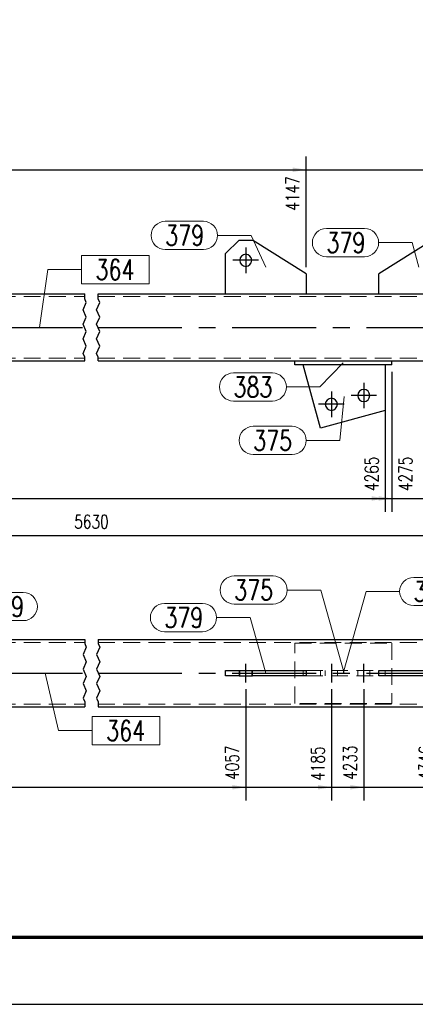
# Model space of a CAD drawing. Header units: millimetres. Extents: x -1005 to 207, y 18226 to 18896.
# Tile 4 of 50: x -715 to -656, y 18226 to 18373. Entities that reach past the tile are written whole.
import ezdxf

# ---------------------------------------------------------------- set-up
doc = ezdxf.new("R2010")
doc.units = ezdxf.units.MM
doc.header["$LTSCALE"] = 10
doc.linetypes.add('HIDDEN', pattern=[0.375, 0.25, -0.125])
doc.linetypes.add('MITTE', pattern=[2, 1.25, -0.25, 0.25, -0.25])
doc.layers.get('Defpoints').update_dxf_attribs({"color": 1})
doc.layers.add('_FORMATKA', color=8, linetype='Continuous', plot=False)
for name, color, linetype, lineweight in [('_RAMKA', 7, 'Continuous', 35), ('PS_DIM', 4, 'Continuous', 13), ('PS_Hidden', 2, 'HIDDEN', 9), ('PS_Pos', 1, 'Continuous', 15), ('PS_Shape', 161, 'Continuous', 30), ('PS_SOLID', 7, 'Continuous', 30)]:
    doc.layers.add(name, color=color, linetype=linetype, lineweight=lineweight)
doc.layers.add('PS_Mid', color=5, linetype='MITTE')
doc.styles.add('simplex', font='simplex.shx', dxfattribs={"width": 0.75})
doc.dimstyles.new('1_10_GŁ_DS1-LS10', dxfattribs={"dimtxt": 2, "dimasz": 2, "dimexe": 2, "dimexo": 1, "dimgap": 1, "dimtad": 1, "dimjust": 4, "dimdec": 0, "dimlfac": 10, "dimtxsty": 'simplex', "dimblk1": 'NONE', "dimsah": 1, "dimcen": 2, "dimclrd": 256, "dimclre": 256, "dimclrt": 3, "dimadec": 1, "dimazin": 0, "dimtfac": 1, "dimtdec": 0, "dimtmove": 2, "dimatfit": 3, "dimfxl": 1, "dimarcsym": 0})
doc.dimstyles.new('1_10_PRZ_DS1-LS10', dxfattribs={"dimtxt": 2, "dimasz": 1, "dimexe": 2, "dimexo": 5, "dimgap": 1, "dimtad": 1, "dimdec": 0, "dimlfac": 10, "dimtxsty": 'simplex', "dimblk": 'dimznak', "dimcen": 2, "dimse1": 1, "dimse2": 1, "dimclrt": 3, "dimadec": 1, "dimazin": 0, "dimtfac": 1, "dimtdec": 0, "dimtix": 1, "dimtmove": 2, "dimatfit": 3, "dimldrblk": 'dim-grot', "dimfxl": 1, "dimarcsym": 0})

# ---------------------------------------------------------------- blocks, each defined once
blk = doc.blocks.new('*D327')
at = {"layer": 'Defpoints', "color": 0, "transparency": 16777216}
for p in [(-803.74, 18321.82), (-660.11, 18321.22), (-660.11, 18301.32)]:
    blk.add_point(p, dxfattribs=at)
at = {"layer": 'PS_DIM', "lineweight": -2, "transparency": 16777216}
for p, q in [((-803.74, 18320.82), (-803.74, 18299.32)), ((-660.11, 18320.22), (-660.11, 18299.32)), ((-803.74, 18301.32), (-662.11, 18301.32))]:
    blk.add_line(p, q, dxfattribs=at)
at = {"layer": 'PS_DIM', "transparency": 16777216}
blk.add_solid([(-662.11, 18301.66), (-662.11, 18300.99), (-660.11, 18301.32)], dxfattribs=at)
at = {"layer": 'PS_DIM', "color": 3, "transparency": 16777216, "insert": (-662.13, 18304.99), "char_height": 2, "attachment_point": 5, "rotation": 90, "style": 'simplex'}
blk.add_mtext('4265', dxfattribs=at)
blk = doc.blocks.new('_None')
blk = doc.blocks.new('*D328')
at = {"layer": 'Defpoints', "color": 0, "transparency": 16777216}
for p in [(-803.74, 18321.82), (-659.11, 18321.22), (-659.11, 18301.32)]:
    blk.add_point(p, dxfattribs=at)
at = {"layer": 'PS_DIM', "lineweight": -2, "transparency": 16777216}
for p, q in [((-803.74, 18320.82), (-803.74, 18299.32)), ((-659.11, 18320.22), (-659.11, 18299.32)), ((-803.74, 18301.32), (-661.11, 18301.32))]:
    blk.add_line(p, q, dxfattribs=at)
at = {"layer": 'PS_DIM', "transparency": 16777216}
blk.add_solid([(-661.11, 18301.66), (-661.11, 18300.99), (-659.11, 18301.32)], dxfattribs=at)
at = {"layer": 'PS_DIM', "color": 3, "transparency": 16777216, "insert": (-657.09, 18304.99), "char_height": 2, "attachment_point": 5, "rotation": 90, "style": 'simplex'}
blk.add_mtext('4275', dxfattribs=at)
blk = doc.blocks.new('*D329')
at = {"layer": 'Defpoints', "color": 0, "transparency": 16777216}
for p in [(-803.74, 18321.82), (-604.08, 18321.82), (-604.08, 18301.32)]:
    blk.add_point(p, dxfattribs=at)
at = {"layer": 'PS_DIM', "lineweight": -2, "transparency": 16777216}
for p, q in [((-803.74, 18320.82), (-803.74, 18299.32)), ((-604.08, 18320.82), (-604.08, 18299.32)), ((-803.74, 18301.32), (-606.08, 18301.32))]:
    blk.add_line(p, q, dxfattribs=at)
at = {"layer": 'PS_DIM', "transparency": 16777216}
blk.add_solid([(-606.08, 18301.66), (-606.08, 18300.99), (-604.08, 18301.32)], dxfattribs=at)
at = {"layer": 'PS_DIM', "color": 3, "transparency": 16777216, "insert": (-606.1, 18304.99), "char_height": 2, "attachment_point": 5, "rotation": 90, "style": 'simplex'}
blk.add_mtext('5490', dxfattribs=at)
blk = doc.blocks.new('*D330')
at = {"layer": 'Defpoints', "color": 0, "transparency": 16777216}
for p in [(-803.74, 18321.82), (-597.08, 18321.32), (-597.08, 18301.32)]:
    blk.add_point(p, dxfattribs=at)
at = {"layer": 'PS_DIM', "lineweight": -2, "transparency": 16777216}
for p, q in [((-803.74, 18320.82), (-803.74, 18299.32)), ((-597.08, 18320.32), (-597.08, 18299.32)), ((-803.74, 18301.32), (-599.08, 18301.32))]:
    blk.add_line(p, q, dxfattribs=at)
at = {"layer": 'PS_DIM', "transparency": 16777216}
blk.add_solid([(-599.08, 18301.66), (-599.08, 18300.99), (-597.08, 18301.32)], dxfattribs=at)
at = {"layer": 'PS_DIM', "color": 3, "transparency": 16777216, "insert": (-599.1, 18304.99), "char_height": 2, "attachment_point": 5, "rotation": 90, "style": 'simplex'}
blk.add_mtext('5560', dxfattribs=at)
blk = doc.blocks.new('*D335')
at = {"layer": 'Defpoints', "color": 0, "transparency": 16777216}
for p in [(-671.91, 18350.32), (-671.91, 18334.82), (-803.74, 18321.82)]:
    blk.add_point(p, dxfattribs=at)
at = {"layer": 'PS_DIM', "lineweight": -2, "transparency": 16777216}
for p, q in [((-803.74, 18322.82), (-803.74, 18352.32)), ((-671.91, 18335.82), (-671.91, 18352.32)), ((-803.74, 18350.32), (-673.91, 18350.32))]:
    blk.add_line(p, q, dxfattribs=at)
at = {"layer": 'PS_DIM', "transparency": 16777216}
blk.add_solid([(-673.91, 18350.66), (-673.91, 18349.99), (-671.91, 18350.32)], dxfattribs=at)
at = {"layer": 'PS_DIM', "color": 3, "transparency": 16777216, "insert": (-673.93, 18346.8), "char_height": 2, "attachment_point": 5, "rotation": 90, "style": 'simplex'}
blk.add_mtext('4147', dxfattribs=at)
blk = doc.blocks.new('*D336')
at = {"layer": 'Defpoints', "color": 0, "transparency": 16777216}
for p in [(-649.08, 18350.32), (-649.08, 18337.82), (-803.74, 18321.82)]:
    blk.add_point(p, dxfattribs=at)
at = {"layer": 'PS_DIM', "lineweight": -2, "transparency": 16777216}
for p, q in [((-803.74, 18322.82), (-803.74, 18352.32)), ((-649.08, 18338.82), (-649.08, 18352.32)), ((-803.74, 18350.32), (-651.08, 18350.32))]:
    blk.add_line(p, q, dxfattribs=at)
at = {"layer": 'PS_DIM', "transparency": 16777216}
blk.add_solid([(-651.08, 18350.66), (-651.08, 18349.99), (-649.08, 18350.32)], dxfattribs=at)
at = {"layer": 'PS_DIM', "color": 3, "transparency": 16777216, "insert": (-651.1, 18346.7), "char_height": 2, "attachment_point": 5, "rotation": 90, "style": 'simplex'}
blk.add_mtext('4376', dxfattribs=at)
blk = doc.blocks.new('*D337')
at = {"layer": 'Defpoints', "color": 0, "transparency": 16777216}
for p in [(-597.08, 18350.32), (-597.08, 18332.32), (-803.74, 18321.82)]:
    blk.add_point(p, dxfattribs=at)
at = {"layer": 'PS_DIM', "lineweight": -2, "transparency": 16777216}
for p, q in [((-803.74, 18322.82), (-803.74, 18352.32)), ((-597.08, 18333.32), (-597.08, 18352.32)), ((-803.74, 18350.32), (-599.08, 18350.32))]:
    blk.add_line(p, q, dxfattribs=at)
at = {"layer": 'PS_DIM', "transparency": 16777216}
blk.add_solid([(-599.08, 18350.66), (-599.08, 18349.99), (-597.08, 18350.32)], dxfattribs=at)
at = {"layer": 'PS_DIM', "color": 3, "transparency": 16777216, "insert": (-599.1, 18346.66), "char_height": 2, "attachment_point": 5, "rotation": 90, "style": 'simplex'}
blk.add_mtext('5560', dxfattribs=at)
blk = doc.blocks.new('*D347')
at = {"layer": 'Defpoints', "color": 0, "transparency": 16777216}
for p in [(-680.91, 18273.88), (-803.74, 18270.28), (-680.91, 18258.28)]:
    blk.add_point(p, dxfattribs=at)
at = {"layer": 'PS_DIM', "lineweight": -2, "transparency": 16777216}
for p, q in [((-680.91, 18272.88), (-680.91, 18256.28)), ((-803.74, 18269.28), (-803.74, 18256.28)), ((-803.74, 18258.28), (-682.91, 18258.28))]:
    blk.add_line(p, q, dxfattribs=at)
at = {"layer": 'PS_DIM', "transparency": 16777216}
blk.add_solid([(-682.91, 18258.61), (-682.91, 18257.94), (-680.91, 18258.28)], dxfattribs=at)
at = {"layer": 'PS_DIM', "color": 3, "transparency": 16777216, "insert": (-682.93, 18261.94), "char_height": 2, "attachment_point": 5, "rotation": 90, "style": 'simplex'}
blk.add_mtext('4057', dxfattribs=at)
blk = doc.blocks.new('*D348')
at = {"layer": 'Defpoints', "color": 0, "transparency": 16777216}
for p in [(-668.14, 18273.88), (-803.74, 18270.28), (-668.14, 18258.28)]:
    blk.add_point(p, dxfattribs=at)
at = {"layer": 'PS_DIM', "lineweight": -2, "transparency": 16777216}
for p, q in [((-668.14, 18272.88), (-668.14, 18256.28)), ((-803.74, 18269.28), (-803.74, 18256.28)), ((-803.74, 18258.28), (-670.14, 18258.28))]:
    blk.add_line(p, q, dxfattribs=at)
at = {"layer": 'PS_DIM', "transparency": 16777216}
blk.add_solid([(-670.14, 18258.61), (-670.14, 18257.94), (-668.14, 18258.28)], dxfattribs=at)
at = {"layer": 'PS_DIM', "color": 3, "transparency": 16777216, "insert": (-670.16, 18261.8), "char_height": 2, "attachment_point": 5, "rotation": 90, "style": 'simplex'}
blk.add_mtext('4185', dxfattribs=at)
blk = doc.blocks.new('*D349')
at = {"layer": 'Defpoints', "color": 0, "transparency": 16777216}
for p in [(-663.31, 18273.88), (-803.74, 18270.28), (-663.31, 18258.28)]:
    blk.add_point(p, dxfattribs=at)
at = {"layer": 'PS_DIM', "lineweight": -2, "transparency": 16777216}
for p, q in [((-663.31, 18272.88), (-663.31, 18256.28)), ((-803.74, 18269.28), (-803.74, 18256.28)), ((-803.74, 18258.28), (-665.31, 18258.28))]:
    blk.add_line(p, q, dxfattribs=at)
at = {"layer": 'PS_DIM', "transparency": 16777216}
blk.add_solid([(-665.31, 18258.61), (-665.31, 18257.94), (-663.31, 18258.28)], dxfattribs=at)
at = {"layer": 'PS_DIM', "color": 3, "transparency": 16777216, "insert": (-665.33, 18261.94), "char_height": 2, "attachment_point": 5, "rotation": 90, "style": 'simplex'}
blk.add_mtext('4233', dxfattribs=at)
blk = doc.blocks.new('*D350')
at = {"layer": 'Defpoints', "color": 0, "transparency": 16777216}
for p in [(-652.08, 18273.88), (-803.74, 18270.28), (-652.08, 18258.28)]:
    blk.add_point(p, dxfattribs=at)
at = {"layer": 'PS_DIM', "lineweight": -2, "transparency": 16777216}
for p, q in [((-652.08, 18272.88), (-652.08, 18256.28)), ((-803.74, 18269.28), (-803.74, 18256.28)), ((-803.74, 18258.28), (-654.08, 18258.28))]:
    blk.add_line(p, q, dxfattribs=at)
at = {"layer": 'PS_DIM', "transparency": 16777216}
blk.add_solid([(-654.08, 18258.61), (-654.08, 18257.94), (-652.08, 18258.28)], dxfattribs=at)
at = {"layer": 'PS_DIM', "color": 3, "transparency": 16777216, "insert": (-654.1, 18261.9), "char_height": 2, "attachment_point": 5, "rotation": 90, "style": 'simplex'}
blk.add_mtext('4346', dxfattribs=at)
blk = doc.blocks.new('*D351')
at = {"layer": 'Defpoints', "color": 0, "transparency": 16777216}
for p in [(-600.08, 18273.88), (-803.74, 18270.28), (-600.08, 18258.28)]:
    blk.add_point(p, dxfattribs=at)
at = {"layer": 'PS_DIM', "lineweight": -2, "transparency": 16777216}
for p, q in [((-600.08, 18272.88), (-600.08, 18256.28)), ((-803.74, 18269.28), (-803.74, 18256.28)), ((-803.74, 18258.28), (-602.08, 18258.28))]:
    blk.add_line(p, q, dxfattribs=at)
at = {"layer": 'PS_DIM', "transparency": 16777216}
blk.add_solid([(-602.08, 18258.61), (-602.08, 18257.94), (-600.08, 18258.28)], dxfattribs=at)
at = {"layer": 'PS_DIM', "color": 3, "transparency": 16777216, "insert": (-602.1, 18261.94), "char_height": 2, "attachment_point": 5, "rotation": 90, "style": 'simplex'}
blk.add_mtext('5530', dxfattribs=at)
blk = doc.blocks.new('*D352')
at = {"layer": 'Defpoints', "color": 0, "transparency": 16777216}
for p in [(-597.08, 18274.88), (-803.74, 18270.28), (-597.08, 18258.28)]:
    blk.add_point(p, dxfattribs=at)
at = {"layer": 'PS_DIM', "lineweight": -2, "transparency": 16777216}
for p, q in [((-597.08, 18273.88), (-597.08, 18256.28)), ((-803.74, 18269.28), (-803.74, 18256.28)), ((-803.74, 18258.28), (-599.08, 18258.28))]:
    blk.add_line(p, q, dxfattribs=at)
at = {"layer": 'PS_DIM', "transparency": 16777216}
blk.add_solid([(-599.08, 18258.61), (-599.08, 18257.94), (-597.08, 18258.28)], dxfattribs=at)
at = {"layer": 'PS_DIM', "color": 3, "transparency": 16777216, "insert": (-594.86, 18261.94), "char_height": 2, "attachment_point": 5, "rotation": 90, "style": 'simplex'}
blk.add_mtext('5560', dxfattribs=at)
blk = doc.blocks.new('dimznak')
at = {"color": 0}
for points in [[(0, 2), (0, -2)], [(-2, 0), (2, 0)]]:
    blk.add_lwpolyline(points, dxfattribs=at)
at = {"color": 2}
blk.add_lwpolyline([(1, 1), (-1, -1)], dxfattribs=at)
blk = doc.blocks.new('*D564')
at = {"layer": 'Defpoints', "color": 0, "transparency": 16777216}
for p in [(-810.74, 18326.82), (-597.08, 18326.82), (-597.08, 18295.82)]:
    blk.add_point(p, dxfattribs=at)
at = {"layer": 'PS_DIM', "color": 0, "lineweight": -2, "transparency": 16777216}
blk.add_line((-809.74, 18295.82), (-598.08, 18295.82), dxfattribs=at)
at = {"layer": 'PS_DIM', "color": 0, "lineweight": -2, "transparency": 16777216, "rotation": 180}
blk.add_blockref('dimznak', (-810.74, 18295.82), dxfattribs=at)
at = {"layer": 'PS_DIM', "color": 0, "lineweight": -2, "transparency": 16777216}
blk.add_blockref('dimznak', (-597.08, 18295.82), dxfattribs=at)
at = {"layer": 'PS_DIM', "color": 3, "transparency": 16777216, "insert": (-703.91, 18297.86), "char_height": 2, "attachment_point": 5, "style": 'simplex'}
blk.add_mtext('5630', dxfattribs=at)
blk = doc.blocks.new('dim-grot')
blk.add_hatch(color=256).paths.add_polyline_path([(0, 0), (-2, 0.5), (-2, -0.5)])
blk.add_lwpolyline([(0, 0), (-2, 0.5), (-2, -0.5), (0, 0)])
blk = doc.blocks.new('*U16')
at = {"layer": '_FORMATKA', "lineweight": -3}
blk.add_lwpolyline([(-1200, 0), (0, 0), (0, 594), (-1200, 594)], close=True, dxfattribs=at)
at = {"layer": '_RAMKA', "lineweight": -3, "const_width": 0.5}
blk.add_lwpolyline([(-1170, 10), (-10, 10), (-10, 584), (-1170, 584)], close=True, dxfattribs=at)
blk = doc.blocks.new('*X643')
at = {"color": 1}
for p, q in [((-704.91, 18331.08), (-704.91, 18331.82)), ((-704.68, 18330.54), (-704.91, 18331.08)), ((-702.91, 18331.08), (-702.91, 18331.82)), ((-702.68, 18330.54), (-702.91, 18331.08)), ((-705.14, 18329.46), (-704.68, 18330.54)), ((-704.68, 18328.37), (-705.14, 18329.46)), ((-703.14, 18329.46), (-702.68, 18330.54)), ((-702.68, 18328.37), (-703.14, 18329.46)), ((-705.14, 18327.29), (-704.68, 18328.37)), ((-703.14, 18327.29), (-702.68, 18328.37)), ((-704.68, 18326.2), (-705.14, 18327.29)), ((-702.68, 18326.2), (-703.14, 18327.29)), ((-705.14, 18325.12), (-704.68, 18326.2)), ((-704.68, 18324.04), (-705.14, 18325.12)), ((-703.14, 18325.12), (-702.68, 18326.2)), ((-702.68, 18324.04), (-703.14, 18325.12)), ((-705.14, 18322.95), (-704.68, 18324.04)), ((-703.14, 18322.95), (-702.68, 18324.04)), ((-704.91, 18322.41), (-705.14, 18322.95)), ((-704.91, 18321.82), (-704.91, 18322.41)), ((-702.91, 18322.41), (-703.14, 18322.95)), ((-702.91, 18321.82), (-702.91, 18322.41))]:
    blk.add_line(p, q, dxfattribs=at)
at = {"layer": 'PS_Hidden', "color": 2, "linetype": 'HIDDEN'}
for p, q in [((-777.74, 18331.42), (-704.91, 18331.42)), ((-702.91, 18331.42), (-630.08, 18331.42)), ((-777.74, 18322.22), (-704.91, 18322.22)), ((-702.91, 18322.22), (-630.08, 18322.22))]:
    blk.add_line(p, q, dxfattribs=at)
at = {"layer": 'PS_Mid', "color": 5, "linetype": 'MITTE'}
for p, q in [((-680.91, 18338.72), (-680.91, 18334.92)), ((-679.01, 18336.82), (-682.81, 18336.82)), ((-777.74, 18326.82), (-704.91, 18326.82)), ((-702.91, 18326.82), (-630.08, 18326.82)), ((-663.31, 18318.57), (-663.31, 18314.77)), ((-668.14, 18317.26), (-668.14, 18313.46)), ((-661.41, 18316.67), (-665.21, 18316.67)), ((-666.24, 18315.36), (-670.04, 18315.36))]:
    blk.add_line(p, q, dxfattribs=at)
at = {"layer": 'PS_SOLID', "color": 7, "linetype": 'Continuous'}
for p, q in [((-681.91, 18339.82), (-683.91, 18337.82)), ((-681.91, 18339.82), (-679.91, 18339.82)), ((-671.91, 18334.82), (-679.91, 18339.82)), ((-653.08, 18339.82), (-661.08, 18334.82)), ((-683.91, 18331.82), (-683.91, 18337.82)), ((-671.91, 18334.82), (-671.91, 18331.82)), ((-661.08, 18331.82), (-661.08, 18334.82)), ((-777.74, 18331.82), (-704.91, 18331.82)), ((-702.91, 18331.82), (-630.08, 18331.82)), ((-777.74, 18321.82), (-704.91, 18321.82)), ((-702.91, 18321.82), (-630.08, 18321.82)), ((-673.61, 18321.22), (-673.61, 18321.82)), ((-659.11, 18321.22), (-673.61, 18321.22)), ((-669.76, 18311.81), (-672.32, 18321.22)), ((-660.11, 18321.22), (-660.11, 18314.43)), ((-659.11, 18321.22), (-659.11, 18321.82)), ((-660.11, 18314.43), (-669.76, 18311.81))]:
    blk.add_line(p, q, dxfattribs=at)
at = {"layer": 'PS_SOLID', "color": 7, "extrusion": (0, 0, -1)}
for centre in [(680.91, 18336.82), (668.14, 18315.36), (663.31, 18316.67)]:
    blk.add_circle(centre, 0.9, dxfattribs=at)
blk = doc.blocks.new('*X647')
at = {"color": 1}
for p, q in [((-695.31, 18337.53), (-705.4, 18337.53)), ((-705.4, 18337.53), (-705.4, 18333.33)), ((-695.31, 18333.33), (-695.31, 18337.53)), ((-711.64, 18326.82), (-710.4, 18335.43)), ((-710.4, 18335.43), (-705.4, 18335.43)), ((-705.4, 18333.33), (-695.31, 18333.33))]:
    blk.add_line(p, q, dxfattribs=at)
at = {"color": 30, "style": 'simplex', "width": 0.75}
blk.add_text('364', height=3, dxfattribs=at).set_placement((-703.3, 18333.93))
blk = doc.blocks.new('*X651')
at = {"color": 1}
for p, q in [((-666.36, 18321.52), (-669.84, 18317.94)), ((-682.73, 18320.04), (-676.94, 18320.04)), ((-674.84, 18317.94), (-669.84, 18317.94)), ((-682.73, 18315.84), (-676.94, 18315.84))]:
    blk.add_line(p, q, dxfattribs=at)
for centre, start, end in [((-682.73, 18317.94), 90, 270), ((-676.94, 18317.94), 270, 90)]:
    blk.add_arc(centre, 2.1, start, end, dxfattribs=at)
at = {"color": 30, "style": 'simplex', "width": 0.75}
blk.add_text('383', height=3, dxfattribs=at).set_placement((-682.73, 18316.44))
blk = doc.blocks.new('*X652')
at = {"color": 1}
for p, q in [((-666.22, 18316.52), (-666.89, 18309.98)), ((-679.78, 18312.08), (-673.99, 18312.08)), ((-671.89, 18309.98), (-666.89, 18309.98)), ((-679.78, 18307.88), (-673.99, 18307.88))]:
    blk.add_line(p, q, dxfattribs=at)
for centre, start, end in [((-679.78, 18309.98), 90, 270), ((-673.99, 18309.98), 270, 90)]:
    blk.add_arc(centre, 2.1, start, end, dxfattribs=at)
at = {"color": 30, "style": 'simplex', "width": 0.75}
blk.add_text('375', height=3, dxfattribs=at).set_placement((-679.78, 18308.48))
blk = doc.blocks.new('*X653')
at = {"color": 1}
for p, q in [((-692.9, 18342.64), (-687.22, 18342.64)), ((-685.12, 18340.54), (-680.12, 18340.54)), ((-677.91, 18335.82), (-680.12, 18340.54)), ((-692.9, 18338.44), (-687.22, 18338.44))]:
    blk.add_line(p, q, dxfattribs=at)
for centre, start, end in [((-692.9, 18340.54), 90, 270), ((-687.22, 18340.54), 270, 90)]:
    blk.add_arc(centre, 2.1, start, end, dxfattribs=at)
at = {"color": 30, "style": 'simplex', "width": 0.75}
blk.add_text('379', height=3, dxfattribs=at).set_placement((-692.9, 18339.04))
blk = doc.blocks.new('*X654')
at = {"color": 1}
for p, q in [((-668.87, 18341.56), (-663.19, 18341.56)), ((-661.09, 18339.46), (-656.09, 18339.46)), ((-655.08, 18335.82), (-656.09, 18339.46)), ((-668.87, 18337.36), (-663.19, 18337.36))]:
    blk.add_line(p, q, dxfattribs=at)
for centre, start, end in [((-668.87, 18339.46), 90, 270), ((-663.19, 18339.46), 270, 90)]:
    blk.add_arc(centre, 2.1, start, end, dxfattribs=at)
at = {"color": 30, "style": 'simplex', "width": 0.75}
blk.add_text('379', height=3, dxfattribs=at).set_placement((-668.87, 18337.96))
blk = doc.blocks.new('*X656')
at = {"color": 1}
for p, q in [((-704.91, 18280.28), (-704.91, 18279.69)), ((-704.91, 18279.69), (-704.68, 18279.15)), ((-702.91, 18280.28), (-702.91, 18279.69)), ((-702.91, 18279.69), (-702.68, 18279.15)), ((-704.68, 18279.15), (-705.14, 18278.06)), ((-705.14, 18278.06), (-704.68, 18276.98)), ((-702.68, 18279.15), (-703.14, 18278.06)), ((-703.14, 18278.06), (-702.68, 18276.98)), ((-704.68, 18276.98), (-705.14, 18275.9)), ((-702.68, 18276.98), (-703.14, 18275.9)), ((-705.14, 18275.9), (-704.68, 18274.81)), ((-703.14, 18275.9), (-702.68, 18274.81)), ((-704.68, 18274.81), (-705.14, 18273.73)), ((-705.14, 18273.73), (-704.68, 18272.65)), ((-702.68, 18274.81), (-703.14, 18273.73)), ((-703.14, 18273.73), (-702.68, 18272.65)), ((-704.68, 18272.65), (-705.14, 18271.56)), ((-702.68, 18272.65), (-703.14, 18271.56)), ((-705.14, 18271.56), (-704.91, 18271.02)), ((-704.91, 18271.02), (-704.91, 18270.28)), ((-703.14, 18271.56), (-702.91, 18271.02)), ((-702.91, 18271.02), (-702.91, 18270.28))]:
    blk.add_line(p, q, dxfattribs=at)
at = {"layer": 'PS_Hidden', "color": 2, "linetype": 'HIDDEN'}
for p, q in [((-777.74, 18279.88), (-704.91, 18279.88)), ((-702.91, 18279.88), (-630.08, 18279.88)), ((-673.61, 18279.78), (-659.11, 18279.78)), ((-673.61, 18270.78), (-673.61, 18279.78)), ((-659.11, 18279.78), (-659.11, 18270.78)), ((-681.81, 18275.68), (-681.81, 18274.88)), ((-680.01, 18275.68), (-680.01, 18274.88)), ((-672.32, 18274.88), (-672.32, 18275.68)), ((-671.91, 18275.68), (-661.08, 18275.68)), ((-669.76, 18275.68), (-669.76, 18274.88)), ((-669.04, 18274.88), (-669.04, 18275.68)), ((-667.24, 18274.88), (-667.24, 18275.68)), ((-664.21, 18275.68), (-664.21, 18274.88)), ((-662.41, 18275.68), (-662.41, 18274.88)), ((-660.11, 18275.68), (-660.11, 18274.88)), ((-671.91, 18274.88), (-661.08, 18274.88)), ((-777.74, 18270.68), (-704.91, 18270.68)), ((-702.91, 18270.68), (-630.08, 18270.68)), ((-659.11, 18270.78), (-673.61, 18270.78))]:
    blk.add_line(p, q, dxfattribs=at)
at = {"layer": 'PS_Mid', "color": 5, "linetype": 'MITTE'}
for p, q in [((-680.91, 18273.88), (-680.91, 18276.68)), ((-668.14, 18276.68), (-668.14, 18273.88)), ((-663.31, 18273.88), (-663.31, 18276.68)), ((-777.74, 18275.28), (-704.91, 18275.28)), ((-702.91, 18275.28), (-630.08, 18275.28))]:
    blk.add_line(p, q, dxfattribs=at)
at = {"layer": 'PS_SOLID', "color": 7, "linetype": 'Continuous'}
for p, q in [((-777.74, 18280.28), (-704.91, 18280.28)), ((-702.91, 18280.28), (-630.08, 18280.28)), ((-683.91, 18274.88), (-683.91, 18275.68)), ((-683.91, 18275.68), (-681.91, 18275.68)), ((-681.91, 18275.68), (-679.91, 18275.68)), ((-681.91, 18275.68), (-681.91, 18274.88)), ((-679.91, 18274.88), (-679.91, 18275.68)), ((-679.91, 18275.68), (-671.91, 18275.68)), ((-671.91, 18275.68), (-671.91, 18274.88)), ((-661.08, 18274.88), (-661.08, 18275.68)), ((-661.08, 18275.68), (-653.08, 18275.68)), ((-681.91, 18274.88), (-683.91, 18274.88)), ((-681.91, 18274.88), (-679.91, 18274.88)), ((-671.91, 18274.88), (-679.91, 18274.88)), ((-653.08, 18274.88), (-661.08, 18274.88)), ((-777.74, 18270.28), (-704.91, 18270.28)), ((-702.91, 18270.28), (-630.08, 18270.28))]:
    blk.add_line(p, q, dxfattribs=at)
blk = doc.blocks.new('*X657')
at = {"color": 1}
for p, q in [((-719.75, 18287.31), (-714.07, 18287.31)), ((-729.91, 18275.28), (-726.85, 18285.21)), ((-726.85, 18285.21), (-721.85, 18285.21)), ((-719.75, 18283.11), (-714.07, 18283.11))]:
    blk.add_line(p, q, dxfattribs=at)
for centre, start, end in [((-719.75, 18285.21), 90, 270), ((-714.07, 18285.21), 270, 90)]:
    blk.add_arc(centre, 2.1, start, end, dxfattribs=at)
at = {"color": 30, "style": 'simplex', "width": 0.75}
blk.add_text('379', height=3, dxfattribs=at).set_placement((-719.75, 18283.71))
blk = doc.blocks.new('*X661')
at = {"color": 1}
for p, q in [((-710.81, 18275.28), (-708.8, 18266.72)), ((-693.7, 18268.82), (-703.8, 18268.82)), ((-703.8, 18268.82), (-703.8, 18264.62)), ((-693.7, 18264.62), (-693.7, 18268.82)), ((-708.8, 18266.72), (-703.8, 18266.72)), ((-703.8, 18264.62), (-693.7, 18264.62))]:
    blk.add_line(p, q, dxfattribs=at)
at = {"color": 30, "style": 'simplex', "width": 0.75}
blk.add_text('364', height=3, dxfattribs=at).set_placement((-701.7, 18265.22))
blk = doc.blocks.new('*X664')
at = {"color": 1}
for p, q in [((-655.86, 18289.56), (-650.07, 18289.56)), ((-666.36, 18275.28), (-662.96, 18287.46)), ((-662.96, 18287.46), (-657.96, 18287.46)), ((-655.86, 18285.36), (-650.07, 18285.36))]:
    blk.add_line(p, q, dxfattribs=at)
for centre, start, end in [((-655.86, 18287.46), 90, 270), ((-650.07, 18287.46), 270, 90)]:
    blk.add_arc(centre, 2.1, start, end, dxfattribs=at)
at = {"color": 30, "style": 'simplex', "width": 0.75}
blk.add_text('383', height=3, dxfattribs=at).set_placement((-655.86, 18285.96))
blk = doc.blocks.new('*X665')
at = {"color": 1}
for p, q in [((-682.62, 18289.78), (-676.83, 18289.78)), ((-674.73, 18287.68), (-669.73, 18287.68)), ((-666.22, 18275.28), (-669.73, 18287.68)), ((-682.62, 18285.58), (-676.83, 18285.58))]:
    blk.add_line(p, q, dxfattribs=at)
for centre, start, end in [((-682.62, 18287.68), 90, 270), ((-676.83, 18287.68), 270, 90)]:
    blk.add_arc(centre, 2.1, start, end, dxfattribs=at)
at = {"color": 30, "style": 'simplex', "width": 0.75}
blk.add_text('375', height=3, dxfattribs=at).set_placement((-682.62, 18286.18))
blk = doc.blocks.new('*X666')
at = {"color": 1}
for p, q in [((-693.03, 18285.67), (-687.35, 18285.67)), ((-685.25, 18283.57), (-680.25, 18283.57)), ((-677.91, 18275.28), (-680.25, 18283.57)), ((-693.03, 18281.47), (-687.35, 18281.47))]:
    blk.add_line(p, q, dxfattribs=at)
for centre, start, end in [((-693.03, 18283.57), 90, 270), ((-687.35, 18283.57), 270, 90)]:
    blk.add_arc(centre, 2.1, start, end, dxfattribs=at)
at = {"color": 30, "style": 'simplex', "width": 0.75}
blk.add_text('379', height=3, dxfattribs=at).set_placement((-693.03, 18282.07))

msp = doc.modelspace()

# ---------------------------------------------------------------- block references
at = {"layer": 'PS_DIM'}
msp.add_blockref('*U16', (200.59, 18225.93), dxfattribs=at)
at = {"layer": 'PS_Pos'}
for name in ['*X653', '*X654', '*X647', '*X651', '*X652', '*X665', '*X664', '*X657', '*X666', '*X661']:
    msp.add_blockref(name, (0, 0), dxfattribs=at)
at = {"layer": 'PS_Shape', "color": 40}
for name in ['*X643', '*X656']:
    msp.add_blockref(name, (0, 0), dxfattribs=at)

# ---------------------------------------------------------------- dimensions: what is measured, and where the dimension line sits
at = {"layer": 'PS_DIM'}
for base, p1, p2, text, picture, middle in [((-671.91, 18350.32), (-803.74, 18321.82), (-671.91, 18334.82), '4147', '*D335', (-673.93, 18346.8)), ((-649.08, 18350.32), (-803.74, 18321.82), (-649.08, 18337.82), '4376', '*D336', (-651.1, 18346.7)), ((-597.08, 18350.32), (-803.74, 18321.82), (-597.08, 18332.32), '5560', '*D337', (-599.1, 18346.66)), ((-660.11, 18301.32), (-803.74, 18321.82), (-660.11, 18321.22), '4265', '*D327', (-662.13, 18304.99)), ((-659.11, 18301.32), (-803.74, 18321.82), (-659.11, 18321.22), '4275', '*D328', (-657.09, 18304.99)), ((-604.08, 18301.32), (-803.74, 18321.82), (-604.08, 18321.82), '5490', '*D329', (-606.1, 18304.99)), ((-597.08, 18301.32), (-803.74, 18321.82), (-597.08, 18321.32), '5560', '*D330', (-599.1, 18304.99)), ((-597.08, 18258.28), (-803.74, 18270.28), (-597.08, 18274.88), '5560', '*D352', (-594.86, 18261.94)), ((-680.91, 18258.28), (-803.74, 18270.28), (-680.91, 18273.88), '4057', '*D347', (-682.93, 18261.94)), ((-668.14, 18258.28), (-803.74, 18270.28), (-668.14, 18273.88), '4185', '*D348', (-670.16, 18261.8)), ((-663.31, 18258.28), (-803.74, 18270.28), (-663.31, 18273.88), '4233', '*D349', (-665.33, 18261.94)), ((-652.08, 18258.28), (-803.74, 18270.28), (-652.08, 18273.88), '4346', '*D350', (-654.1, 18261.9)), ((-600.08, 18258.28), (-803.74, 18270.28), (-600.08, 18273.88), '5530', '*D351', (-602.1, 18261.94))]:
    dim = msp.add_linear_dim(base=base, p1=p1, p2=p2, text=text, dimstyle='1_10_GŁ_DS1-LS10', dxfattribs=at)
    dim.commit()
    dim.dimension.update_dxf_attribs({"geometry": picture, "text_midpoint": middle, "dimtype": 128, "text_rotation": 90})
dim = msp.add_linear_dim(base=(-597.08, 18295.82), p1=(-810.74, 18326.82), p2=(-597.08, 18326.82), text='5630', dimstyle='1_10_PRZ_DS1-LS10', dxfattribs=at)
dim.commit()
dim.dimension.update_dxf_attribs({"geometry": '*D564', "text_midpoint": (-703.91, 18297.86), "dimtype": 128})

doc.saveas('drawing.dxf')
